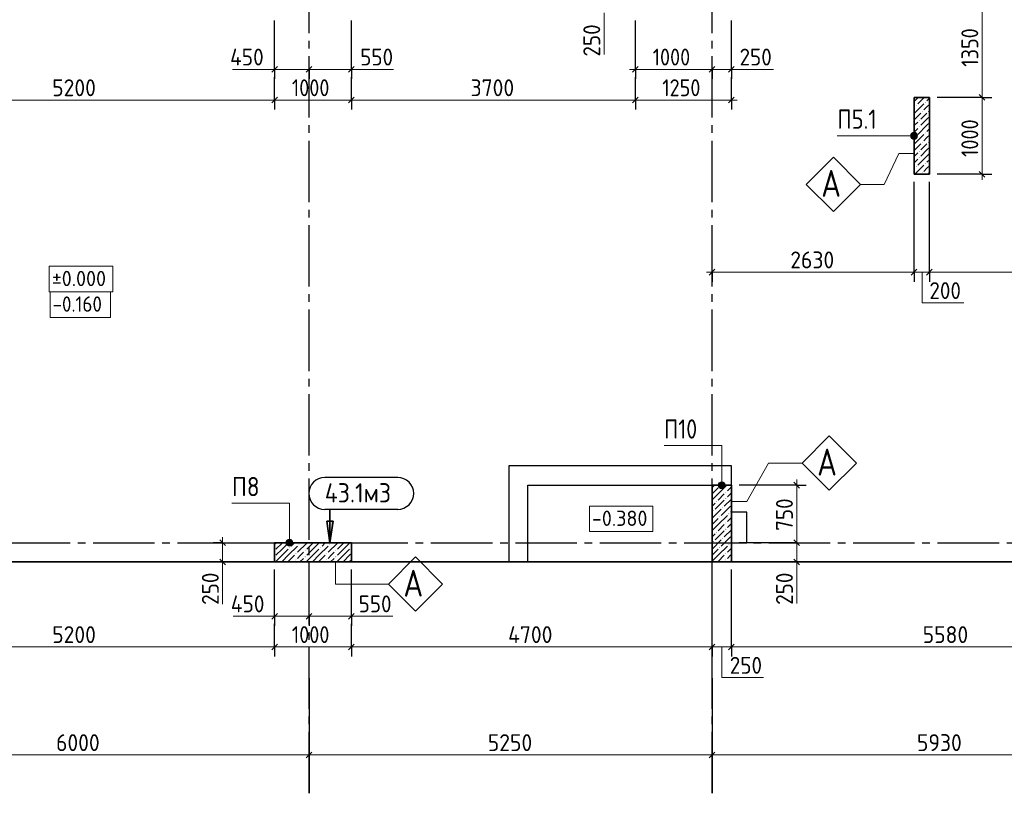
# Model space of a CAD drawing. Header units: millimetres. Extents: x 0 to 59400, y 0 to 42000.
# Tile 4 of 11: x 16042 to 28869, y 16519 to 26595. Entities that reach past the tile are written whole.
import ezdxf

# ---------------------------------------------------------------- set-up
doc = ezdxf.new("R2010")
doc.units = ezdxf.units.MM
doc.linetypes.add('______2', pattern=[270, 200, -70])
doc.linetypes.add('______5', pattern=[1100, 800, -100, 100, -100])
for name, color, linetype, lineweight in [('Standard', 7, 'Continuous', 25), ('ЖБ Перекрытие верхний уровень', 7, 'Continuous', 18), ('ЖБ Перекрытие нижний уровень с отделкой', 7, 'Continuous', 13), ('Общий01', 7, 'Continuous', 13), ('Позиционная метка линия выноска', 7, 'Continuous', 13), ('Примечания', 7, 'Continuous', 13), ('Размерная линия_ общее', 7, 'Continuous', 13)]:
    doc.layers.add(name, color=color, linetype=linetype, lineweight=lineweight)
doc.layers.add('ЖБ Пилон', color=7, linetype='______2', lineweight=13, true_color=0xa0a0a0)
doc.layers.add('Оси', color=7, linetype='______5', lineweight=13, true_color=0x656565)
doc.styles.add('ISOCPEUR', font='txt')

msp = doc.modelspace()

# ---------------------------------------------------------------- hatches: boundary and pattern name
at = {"layer": 'Standard', "linetype": 'Continuous', "lineweight": 35, "transparency": 33554687}
msp.add_hatch(color=7, dxfattribs=at).paths.add_polyline_path([(20084, 20062), (20084, 19782), (20124, 20062)])
at = {"layer": 'ЖБ Пилон', "linetype": 'Continuous', "lineweight": 18, "transparency": 33554687}
for points in [[(27716, 25479), (27721, 25484), (27726, 25479), (27721, 25474)], [(27796, 25399), (27801, 25404), (27806, 25399), (27801, 25394)], [(27836, 25519), (27841, 25524), (27846, 25519), (27841, 25514)], [(27876, 25399), (27881, 25404), (27886, 25399), (27881, 25394)], [(27756, 25279), (27761, 25284), (27766, 25279), (27761, 25274)], [(27756, 25199), (27761, 25204), (27766, 25199), (27761, 25194)], [(27716, 25079), (27721, 25084), (27726, 25079), (27721, 25074)], [(27836, 25119), (27841, 25124), (27846, 25119), (27841, 25114)], [(27756, 24879), (27761, 24884), (27766, 24879), (27761, 24874)], [(27796, 24999), (27801, 25004), (27806, 24999), (27801, 24994)], [(27876, 24999), (27881, 25004), (27886, 24999), (27881, 24994)], [(27756, 24799), (27761, 24804), (27766, 24799), (27761, 24794)], [(27716, 24679), (27721, 24684), (27726, 24679), (27721, 24674)], [(27836, 24719), (27841, 24724), (27846, 24719), (27841, 24714)], [(27796, 24599), (27801, 24604), (27806, 24599), (27801, 24594)], [(27876, 24599), (27881, 24604), (27886, 24599), (27881, 24594)], [(25156, 20519), (25161, 20524), (25166, 20519), (25161, 20514)], [(25236, 20439), (25241, 20444), (25246, 20439), (25241, 20434)], [(25116, 20319), (25121, 20324), (25126, 20319), (25121, 20314)], [(25236, 20359), (25241, 20364), (25246, 20359), (25241, 20354)], [(25076, 20199), (25081, 20204), (25086, 20199), (25081, 20194)], [(25196, 20239), (25201, 20244), (25206, 20239), (25201, 20234)], [(25276, 20159), (25281, 20164), (25286, 20159), (25281, 20154)], [(25156, 20119), (25161, 20124), (25166, 20119), (25161, 20114)], [(25236, 20039), (25241, 20044), (25246, 20039), (25241, 20034)], [(25116, 19919), (25121, 19924), (25126, 19919), (25121, 19914)], [(25236, 19959), (25241, 19964), (25246, 19959), (25241, 19954)], [(19676, 19759), (19681, 19764), (19686, 19759), (19681, 19754)], [(20076, 19759), (20081, 19764), (20086, 19759), (20081, 19754)], [(25076, 19799), (25081, 19804), (25086, 19799), (25081, 19794)], [(25196, 19839), (25201, 19844), (25206, 19839), (25201, 19834)], [(25276, 19759), (25281, 19764), (25286, 19759), (25281, 19754)], [(19363, 19682), (19366, 19679), (19363, 19676)], [(19556, 19719), (19561, 19724), (19566, 19719), (19561, 19714)], [(19636, 19639), (19641, 19644), (19646, 19639), (19641, 19634)], [(19756, 19679), (19761, 19684), (19766, 19679), (19761, 19674)], [(19956, 19719), (19961, 19724), (19966, 19719), (19961, 19714)], [(20036, 19639), (20041, 19644), (20046, 19639), (20041, 19634)], [(20156, 19679), (20161, 19684), (20166, 19679), (20161, 19674)], [(20356, 19719), (20361, 19724), (20363, 19722), (20363, 19716), (20361, 19714)], [(25156, 19719), (25161, 19724), (25166, 19719), (25161, 19714)], [(25236, 19639), (25241, 19644), (25246, 19639), (25241, 19634)], [(19363, 19602), (19366, 19599), (19363, 19596)], [(19636, 19559), (19641, 19564), (19646, 19559), (19641, 19554)], [(19756, 19599), (19761, 19604), (19766, 19599), (19761, 19594)], [(20036, 19559), (20041, 19564), (20046, 19559), (20041, 19554)], [(20156, 19599), (20161, 19604), (20166, 19599), (20161, 19594)], [(25236, 19559), (25241, 19564), (25246, 19559), (25241, 19554)]]:
    msp.add_hatch(color=7, dxfattribs=at).paths.add_polyline_path(points, flags=16)
at = {"layer": 'Общий01', "linetype": 'Continuous', "lineweight": 13, "transparency": 33554687}
for points in [[(27654, 25060), (27654, 25104), (27648, 25082)], [(27654, 25104), (27670, 25043), (27670, 25121)], [(27654, 25104), (27654, 25060), (27670, 25043)], [(27670, 25121), (27693, 25037), (27693, 25127)], [(27670, 25121), (27670, 25043), (27693, 25037)], [(27693, 25127), (27693, 25037), (27715, 25043)], [(27693, 25127), (27715, 25043), (27715, 25121)], [(27715, 25121), (27715, 25043), (27731, 25060)], [(27715, 25121), (27731, 25060), (27731, 25104)], [(27731, 25104), (27731, 25060), (27738, 25082)], [(25226, 20554), (25149, 20554), (25143, 20532)], [(25226, 20554), (25143, 20532), (25233, 20532)], [(25233, 20532), (25143, 20532), (25149, 20509)], [(25210, 20571), (25165, 20571), (25149, 20554)], [(25210, 20571), (25149, 20554), (25226, 20554)], [(25233, 20532), (25149, 20509), (25226, 20509)], [(25165, 20571), (25210, 20571), (25188, 20577)], [(25226, 20509), (25149, 20509), (25165, 20493)], [(25226, 20509), (25165, 20493), (25210, 20493)], [(25210, 20493), (25165, 20493), (25188, 20487)], [(19595, 19804), (19518, 19804), (19511, 19782)], [(19595, 19804), (19511, 19782), (19601, 19782)], [(19601, 19782), (19511, 19782), (19518, 19760)], [(19579, 19821), (19534, 19821), (19518, 19804)], [(19579, 19821), (19518, 19804), (19595, 19804)], [(19601, 19782), (19518, 19760), (19595, 19760)], [(19595, 19760), (19518, 19760), (19534, 19743)], [(19534, 19821), (19579, 19821), (19556, 19827)], [(19595, 19760), (19534, 19743), (19579, 19743)], [(19579, 19743), (19534, 19743), (19556, 19737)]]:
    msp.add_hatch(color=7, dxfattribs=at).paths.add_polyline_path(points)

# ---------------------------------------------------------------- linework, layer by layer
at = {"layer": 'Standard', "color": 7, "linetype": 'Continuous', "lineweight": 25, "transparency": 33554687}
for p, q in [((20967, 20633), (20017, 20633)), ((20967, 20217), (20017, 20217))]:
    msp.add_line(p, q, dxfattribs=at)
at = {"layer": 'Standard', "color": 7, "linetype": 'Continuous', "lineweight": 35, "transparency": 33554687}
for p, q in [((20084, 20213), (20084, 19782)), ((20124, 20062), (20044, 20062)), ((20044, 20062), (20084, 19782)), ((20084, 20062), (20084, 20082)), ((20084, 19782), (20124, 20062)), ((20084, 19782), (20084, 19782)), ((20084, 19782), (20084, 19782)), ((20084, 19782), (20084, 19782))]:
    msp.add_line(p, q, dxfattribs=at)
at = {"layer": 'Standard', "color": 7, "linetype": 'Continuous', "lineweight": 13, "transparency": 33554687}
msp.add_lwpolyline([(6813, 19532), (55406, 19532), (55406, 38032), (6813, 38032), (6813, 19532)], dxfattribs=at)
at = {"layer": 'Standard', "color": 7, "linetype": 'Continuous', "lineweight": 35, "transparency": 33554687}
msp.add_lwpolyline([(6813, 19532), (55406, 19532), (55406, 38032), (6813, 38032), (6813, 19532)], dxfattribs=at)
at = {"layer": 'Standard', "color": 252, "linetype": 'Continuous', "lineweight": 18, "true_color": 0x8f8f8f, "transparency": 33554687}
msp.add_lwpolyline([(16428, 23051), (17254, 23051), (17254, 23384), (16428, 23384), (16428, 23051)], dxfattribs=at)
at = {"layer": 'Standard', "color": 7, "linetype": 'Continuous', "lineweight": 25, "transparency": 33554687}
for centre, start, end in [((20017, 20425), 90, 270), ((20967, 20425), 270, 90)]:
    msp.add_arc(centre, 208, start, end, dxfattribs=at)
at = {"layer": 'ЖБ Перекрытие верхний уровень', "color": 253, "linetype": 'Continuous', "lineweight": -3, "true_color": 0xa0a0a0, "transparency": 33554687}
for p, q in [((22663, 19532), (22663, 20532)), ((22663, 20532), (25063, 20532)), ((25063, 20532), (25063, 19532)), ((25513, 20182), (25313, 20182)), ((25313, 20182), (25313, 19782)), ((25513, 19782), (25513, 20182)), ((25313, 19782), (25513, 19782)), ((9063, 19532), (22663, 19532)), ((25063, 19532), (31093, 19532))]:
    msp.add_line(p, q, dxfattribs=at)
at = {"layer": 'ЖБ Перекрытие нижний уровень с отделкой', "color": 253, "linetype": 'Continuous', "lineweight": -3, "true_color": 0xa0a0a0, "transparency": 33554687}
for p, q in [((25313, 20782), (22413, 20782)), ((22413, 20782), (22413, 19532)), ((25313, 19532), (25313, 20782)), ((22413, 19532), (25313, 19532))]:
    msp.add_line(p, q, dxfattribs=at)
at = {"layer": 'ЖБ Пилон', "color": 7, "linetype": 'Continuous', "lineweight": 35, "transparency": 33554687}
for p, q in [((27893, 25582), (27693, 25582)), ((27693, 25582), (27693, 24582)), ((27893, 24582), (27893, 25582)), ((27693, 24582), (27893, 24582)), ((25313, 20532), (25063, 20532)), ((25063, 20532), (25063, 19532)), ((25313, 19532), (25313, 20532)), ((19363, 19782), (19363, 19532)), ((20363, 19782), (19363, 19782)), ((20363, 19532), (20363, 19782)), ((19363, 19532), (20363, 19532)), ((25063, 19532), (25313, 19532))]:
    msp.add_line(p, q, dxfattribs=at)
at = {"layer": 'ЖБ Пилон', "color": 251, "linetype": 'Continuous', "lineweight": 18, "true_color": 0x494949, "transparency": 33554687}
for p, q in [((27741, 25579), (27693, 25531)), ((27823, 25582), (27741, 25499)), ((27893, 25571), (27861, 25539)), ((27701, 25459), (27693, 25451)), ((27821, 25499), (27701, 25379)), ((27821, 25419), (27861, 25459)), ((27861, 25459), (27893, 25491)), ((27781, 25379), (27693, 25291)), ((27861, 25379), (27781, 25299)), ((27861, 25299), (27781, 25219)), ((27861, 25299), (27893, 25331)), ((27693, 25211), (27701, 25219)), ((27741, 25179), (27693, 25131)), ((27701, 25219), (27741, 25259)), ((27861, 25219), (27741, 25099)), ((27893, 25251), (27861, 25219)), ((27893, 25171), (27861, 25139)), ((27701, 25059), (27693, 25051)), ((27821, 25099), (27701, 24979)), ((27821, 25019), (27861, 25059)), ((27861, 25059), (27893, 25091)), ((27781, 24979), (27693, 24891)), ((27861, 24979), (27781, 24899)), ((27861, 24899), (27781, 24819)), ((27861, 24899), (27893, 24931)), ((27693, 24811), (27701, 24819)), ((27741, 24779), (27693, 24731)), ((27701, 24819), (27741, 24859)), ((27861, 24819), (27741, 24699)), ((27893, 24851), (27861, 24819)), ((27893, 24771), (27861, 24739)), ((27701, 24659), (27693, 24651)), ((27821, 24699), (27703, 24582)), ((27821, 24619), (27861, 24659)), ((27861, 24659), (27893, 24691)), ((25063, 20501), (25093, 20532)), ((25141, 20419), (25253, 20532)), ((25141, 20499), (25063, 20421)), ((25141, 20419), (25063, 20341)), ((25221, 20419), (25141, 20339)), ((25313, 20511), (25261, 20459)), ((25261, 20379), (25301, 20419)), ((25301, 20419), (25313, 20431)), ((25063, 20261), (25101, 20299)), ((25221, 20339), (25101, 20219)), ((25313, 20351), (25221, 20259)), ((25063, 20101), (25181, 20219)), ((25141, 20019), (25261, 20139)), ((25301, 20259), (25181, 20139)), ((25313, 20191), (25301, 20179)), ((25141, 20099), (25063, 20021)), ((25141, 20019), (25063, 19941)), ((25221, 20019), (25141, 19939)), ((25313, 20111), (25261, 20059)), ((25261, 19979), (25301, 20019)), ((25301, 20019), (25313, 20031)), ((25063, 19861), (25101, 19899)), ((25221, 19939), (25101, 19819)), ((25313, 19951), (25221, 19859)), ((19381, 19779), (19363, 19761)), ((19461, 19779), (19381, 19699)), ((19461, 19699), (19543, 19782)), ((19623, 19782), (19581, 19739)), ((19781, 19779), (19661, 19659)), ((19703, 19782), (19701, 19779)), ((19861, 19779), (19781, 19699)), ((19861, 19699), (19943, 19782)), ((20023, 19782), (19981, 19739)), ((20181, 19779), (20061, 19659)), ((20103, 19782), (20101, 19779)), ((20261, 19779), (20181, 19699)), ((20261, 19699), (20343, 19782)), ((25063, 19701), (25181, 19819)), ((25301, 19859), (25181, 19739)), ((25313, 19791), (25301, 19779)), ((19461, 19699), (19381, 19619)), ((19541, 19699), (19461, 19619)), ((19541, 19619), (19661, 19739)), ((19701, 19619), (19741, 19659)), ((19861, 19699), (19781, 19619)), ((19941, 19699), (19861, 19619)), ((19941, 19619), (20061, 19739)), ((20101, 19619), (20141, 19659)), ((20261, 19699), (20181, 19619)), ((20341, 19699), (20261, 19619)), ((20341, 19619), (20363, 19641)), ((25141, 19699), (25063, 19621)), ((25141, 19619), (25261, 19739)), ((25313, 19711), (25261, 19659)), ((25301, 19619), (25313, 19631)), ((19461, 19619), (19373, 19532)), ((19541, 19619), (19461, 19539)), ((19621, 19619), (19541, 19539)), ((19621, 19539), (19613, 19532)), ((19661, 19579), (19701, 19619)), ((19741, 19579), (19693, 19532)), ((19861, 19619), (19773, 19532)), ((19941, 19619), (19861, 19539)), ((20021, 19619), (19941, 19539)), ((20021, 19539), (20013, 19532)), ((20061, 19579), (20101, 19619)), ((20141, 19579), (20093, 19532)), ((20261, 19619), (20173, 19532)), ((20341, 19619), (20261, 19539)), ((20363, 19561), (20341, 19539)), ((25141, 19619), (25063, 19541)), ((25221, 19619), (25141, 19539)), ((25221, 19539), (25213, 19532)), ((25261, 19579), (25301, 19619)), ((25313, 19551), (25293, 19532))]:
    msp.add_line(p, q, dxfattribs=at)
at = {"layer": 'Общий01', "color": 7, "linetype": 'Continuous', "lineweight": 13, "transparency": 33554687}
for p, q in [((27648, 25082), (27648, 25082)), ((27693, 25127), (27693, 25127)), ((27693, 25037), (27693, 25037)), ((27738, 25082), (27738, 25082)), ((25143, 20532), (25143, 20532)), ((25188, 20577), (25188, 20577)), ((25233, 20532), (25233, 20532)), ((25188, 20487), (25188, 20487)), ((19511, 19782), (19511, 19782)), ((19556, 19827), (19556, 19827)), ((19601, 19782), (19601, 19782)), ((19556, 19737), (19556, 19737))]:
    msp.add_line(p, q, dxfattribs=at)
for points in [[(26693, 25082), (27213, 25082), (27693, 25082)], [(24438, 21047), (25188, 21047), (25188, 20532)], [(18807, 20297), (19556, 20297), (19556, 19782)]]:
    msp.add_lwpolyline(points, dxfattribs=at)
at = {"layer": 'Общий01', "color": 7, "linetype": 'Continuous', "lineweight": 18, "transparency": 33554687}
for points in [[(16438, 22718), (17224, 22718), (17224, 23051), (16438, 23051), (16438, 22718)], [(23464, 19928), (24290, 19928), (24290, 20261), (23464, 20261), (23464, 19928)]]:
    msp.add_lwpolyline(points, dxfattribs=at)
at = {"layer": 'Общий01', "color": 7, "linetype": 'Continuous', "lineweight": 13, "transparency": 33554687}
for centre in [(27693, 25082), (25188, 20532), (19556, 19782)]:
    msp.add_circle(centre, 45, dxfattribs=at)
at = {"layer": 'Оси', "color": 8, "linetype": '______5', "lineweight": -3, "transparency": 33554687}
for p, q in [((19813, 16519), (19813, 38805)), ((25063, 16519), (25063, 38805)), ((3800, 19782), (49030, 19782))]:
    msp.add_line(p, q, dxfattribs=at)
at = {"layer": 'Оси', "color": 7, "linetype": 'Continuous', "lineweight": 25, "transparency": 33554687}
for p, q in [((19813, 18019), (19813, 16519)), ((25063, 18019), (25063, 16519))]:
    msp.add_line(p, q, dxfattribs=at)
at = {"layer": 'Позиционная метка линия выноска', "color": 7, "linetype": 'Continuous', "lineweight": 13, "transparency": 33554687}
for points in [[(26995, 24450), (26642, 24804), (26288, 24450), (26642, 24097), (26995, 24450)], [(26995, 24450), (27305, 24450), (27493, 24854), (27693, 24854)], [(26235, 20820), (26589, 21174), (26942, 20820), (26589, 20467), (26235, 20820)], [(26235, 20820), (25795, 20820), (25513, 20321), (25313, 20321)], [(20845, 19243), (20158, 19243), (20158, 19532)], [(20845, 19243), (21198, 19597), (21552, 19243), (21198, 18890), (20845, 19243)]]:
    msp.add_lwpolyline(points, dxfattribs=at)
at = {"layer": 'Примечания', "color": 7, "linetype": 'Continuous', "lineweight": 13, "transparency": 33554687}
for p, q in [((23655, 26682), (23655, 26142)), ((19363, 25948), (18813, 25948)), ((20913, 25948), (20363, 25948)), ((25863, 25948), (25313, 25948)), ((18686, 19532), (18686, 18982)), ((26165, 19532), (26165, 18992)), ((18823, 18826), (19363, 18826)), ((20363, 18826), (20903, 18826))]:
    msp.add_line(p, q, dxfattribs=at)
for points in [[(27801, 23306), (27801, 22906), (28341, 22906)], [(25190, 18426), (25190, 18026), (25730, 18026)]]:
    msp.add_lwpolyline(points, dxfattribs=at)
at = {"layer": 'Размерная линия_ общее', "color": 7, "linetype": 'Continuous', "lineweight": 13, "transparency": 33554687}
for p, q in [((28580, 25582), (28580, 26932)), ((19363, 25948), (19288, 25948)), ((19363, 25948), (19813, 25948)), ((19813, 25948), (20363, 25948)), ((20363, 25948), (20438, 25948)), ((24063, 25948), (23988, 25948)), ((24063, 25948), (25063, 25948)), ((25063, 25948), (25313, 25948)), ((25313, 25948), (25388, 25948)), ((14163, 25548), (19363, 25548)), ((19363, 25548), (20363, 25548)), ((20363, 25548), (24063, 25548)), ((24063, 25548), (25313, 25548)), ((25313, 25548), (25388, 25548)), ((28580, 24582), (28580, 24507)), ((25063, 23306), (24988, 23306)), ((27693, 23306), (25063, 23306)), ((27893, 23306), (27693, 23306)), ((30893, 23306), (27893, 23306)), ((26165, 20532), (26165, 20607)), ((18686, 19782), (18686, 19857)), ((18686, 19782), (18686, 19532)), ((26165, 19782), (26165, 19532)), ((18686, 19532), (18686, 19457)), ((26165, 19532), (26165, 19457)), ((19363, 18826), (19288, 18826)), ((19813, 18826), (19363, 18826)), ((20363, 18826), (19813, 18826)), ((20363, 18826), (20438, 18826)), ((14163, 18426), (19363, 18426)), ((19363, 18426), (20363, 18426)), ((20363, 18426), (25063, 18426)), ((25063, 18426), (25313, 18426)), ((25313, 18426), (30893, 18426)), ((13813, 17019), (19813, 17019)), ((19813, 17019), (25063, 17019)), ((25063, 17019), (30993, 17019))]:
    msp.add_line(p, q, dxfattribs=at)
at = {"layer": 'Размерная линия_ общее', "color": 253, "linetype": 'Continuous', "lineweight": -3, "true_color": 0xa0a0a0, "transparency": 33554687}
for p, q in [((24063, 25948), (24063, 26582)), ((19363, 25948), (19363, 26073)), ((19813, 25948), (19813, 26073)), ((20363, 25948), (20363, 26073)), ((24063, 25948), (24063, 26073)), ((25063, 25948), (25063, 26073)), ((25313, 25948), (25313, 26073)), ((19363, 25948), (19363, 25823)), ((19813, 25948), (19813, 25823)), ((19813, 25948), (19813, 25943)), ((20363, 25948), (20363, 25823)), ((24063, 25948), (24063, 25823)), ((25063, 25948), (25063, 25823)), ((25063, 25948), (25063, 25948)), ((25313, 25948), (25313, 25823)), ((25313, 25548), (25313, 25848)), ((19363, 25548), (19363, 25673)), ((20363, 25548), (20363, 25673)), ((24063, 25548), (24063, 25673)), ((25313, 25548), (25313, 25673)), ((19363, 25548), (19363, 25423)), ((20363, 25548), (20363, 25423)), ((24063, 25548), (24063, 25423)), ((25313, 25548), (25313, 25423)), ((28580, 25582), (28455, 25582)), ((28580, 25582), (28705, 25582)), ((28580, 24582), (27993, 24582)), ((28580, 24582), (28455, 24582)), ((28580, 24582), (28705, 24582)), ((25063, 23306), (25063, 23431)), ((27693, 23306), (27693, 23431)), ((27893, 23306), (27893, 23431)), ((25063, 23306), (25063, 23181)), ((25063, 23306), (25063, 23306)), ((27693, 23306), (27693, 23181)), ((27893, 23306), (27893, 23181)), ((26165, 20532), (25413, 20532)), ((26165, 20532), (26040, 20532)), ((26165, 20532), (26290, 20532)), ((18686, 19782), (18561, 19782)), ((18686, 19782), (18811, 19782)), ((18686, 19782), (19263, 19782)), ((26165, 19782), (26040, 19782)), ((26165, 19782), (26290, 19782)), ((18686, 19532), (18561, 19532)), ((18686, 19532), (18811, 19532)), ((18686, 19532), (19263, 19532)), ((26165, 19532), (26040, 19532)), ((26165, 19532), (26290, 19532)), ((19363, 18826), (19363, 18951)), ((19813, 18826), (19813, 18951)), ((20363, 18826), (20363, 18951)), ((19363, 18826), (19363, 18701)), ((19813, 18826), (19813, 18701)), ((20363, 18826), (20363, 18701)), ((19363, 18426), (19363, 18551)), ((20363, 18426), (20363, 18551)), ((25063, 18426), (25063, 18551)), ((25313, 18426), (25313, 18551)), ((19363, 18426), (19363, 18301)), ((20363, 18426), (20363, 18301)), ((25063, 18426), (25063, 18301)), ((25313, 18426), (25313, 18301)), ((19813, 17019), (19813, 17144)), ((25063, 17019), (25063, 17144)), ((19813, 17019), (19813, 16894)), ((19813, 17019), (19813, 16719)), ((25063, 17019), (25063, 16894)), ((25063, 17019), (25063, 16719))]:
    msp.add_line(p, q, dxfattribs=at)
at = {"layer": 'Размерная линия_ общее', "color": 7, "linetype": 'Continuous', "lineweight": 25, "transparency": 33554687}
for p, q in [((19325, 25911), (19400, 25986)), ((19775, 25911), (19850, 25986)), ((20325, 25911), (20400, 25986)), ((24025, 25911), (24100, 25986)), ((25025, 25911), (25100, 25986)), ((25275, 25911), (25350, 25986)), ((19325, 25511), (19400, 25586)), ((20325, 25511), (20400, 25586)), ((24025, 25511), (24100, 25586)), ((25275, 25511), (25350, 25586)), ((28617, 25545), (28542, 25619)), ((28617, 24545), (28542, 24619)), ((25100, 23344), (25025, 23269)), ((27730, 23344), (27655, 23269)), ((27930, 23344), (27855, 23269)), ((26128, 20570), (26203, 20495)), ((18649, 19819), (18724, 19745)), ((26128, 19819), (26203, 19745)), ((18649, 19570), (18724, 19495)), ((26128, 19570), (26203, 19495)), ((19400, 18863), (19325, 18788)), ((19850, 18863), (19775, 18788)), ((20400, 18863), (20325, 18788)), ((19325, 18388), (19400, 18463)), ((20325, 18388), (20400, 18463)), ((25025, 18388), (25100, 18463)), ((25275, 18388), (25350, 18463)), ((19775, 16982), (19850, 17057)), ((25025, 16982), (25100, 17057))]:
    msp.add_line(p, q, dxfattribs=at)
at = {"layer": 'Размерная линия_ общее', "color": 253, "linetype": 'Continuous', "lineweight": -3, "true_color": 0xa0a0a0, "transparency": 33554687}
for points in [[(19363, 25948), (19363, 25965), (19363, 25965), (19363, 26202), (19363, 26202), (19363, 26582)], [(20363, 25948), (20363, 25965), (20363, 25965), (20363, 26582)], [(25313, 25948), (25313, 25965), (25313, 25965), (25313, 26440), (25313, 26440), (25313, 26582)], [(19363, 25548), (19363, 25565), (19363, 25565), (19363, 25565), (19363, 25565), (19363, 25565), (19363, 25565), (19363, 25848)], [(20363, 25548), (20363, 25565), (20363, 25565), (20363, 25565), (20363, 25565), (20363, 25848)], [(24063, 25548), (24063, 25565), (24063, 25565), (24063, 25848)], [(28580, 25582), (28563, 25582), (28563, 25582), (27993, 25582)], [(27693, 23306), (27693, 23323), (27693, 23323), (27693, 24482)], [(27893, 23306), (27893, 23323), (27893, 23323), (27893, 24482)], [(26165, 19782), (26148, 19782), (26148, 19782), (25413, 19782)], [(26165, 19532), (26148, 19532), (26148, 19532), (25413, 19532)], [(19363, 18826), (19363, 18843), (19363, 18843), (19363, 19432)], [(19813, 18826), (19813, 18843), (19813, 18843), (19813, 19432)], [(20363, 18826), (20363, 18843), (20363, 18843), (20363, 19432)], [(25063, 18426), (25063, 18443), (25063, 18443), (25063, 18443), (25063, 18443), (25063, 18443), (25063, 18443), (25063, 18443), (25063, 18443), (25063, 18443), (25063, 18443), (25063, 18443), (25063, 18443), (25063, 19432)], [(25313, 18426), (25313, 18443), (25313, 18443), (25313, 18443), (25313, 18443), (25313, 18443), (25313, 18443), (25313, 18443), (25313, 18443), (25313, 18443), (25313, 18443), (25313, 18443), (25313, 18443), (25313, 19432)], [(19363, 18426), (19363, 18443), (19363, 18443), (19363, 18443), (19363, 18443), (19363, 18443), (19363, 18443), (19363, 18443), (19363, 18443), (19363, 18443), (19363, 18443), (19363, 18443), (19363, 18443), (19363, 18443), (19363, 18443), (19363, 18443), (19363, 18443), (19363, 18726)], [(20363, 18426), (20363, 18443), (20363, 18443), (20363, 18443), (20363, 18443), (20363, 18443), (20363, 18443), (20363, 18443), (20363, 18443), (20363, 18443), (20363, 18443), (20363, 18443), (20363, 18443), (20363, 18443), (20363, 18443), (20363, 18726)]]:
    msp.add_lwpolyline(points, dxfattribs=at)
at = {"layer": 'Размерная линия_ общее', "color": 7, "linetype": 'Continuous', "lineweight": 13, "transparency": 33554687}
for points in [[(28580, 24582), (28580, 24719), (28580, 24719), (28580, 25582)], [(26165, 20532), (26165, 19853), (26165, 19853), (26165, 19782)]]:
    msp.add_lwpolyline(points, dxfattribs=at)

# ---------------------------------------------------------------- texts
at = {"layer": 'Standard', "color": 7, "linetype": 'Continuous', "lineweight": 35, "transparency": 33554687, "char_height": 350, "attachment_point": 7, "style": 'ISOCPEUR'}
for insert, width in [((26484, 24287), 458.1), ((26431, 20657), 458.08), ((21041, 19080), 458.09)]:
    msp.add_mtext('\\W0.82;А', dxfattribs=dict(at, insert=insert, width=width))
at = {"layer": 'Standard', "color": 252, "linetype": 'Continuous', "lineweight": 18, "true_color": 0x8f8f8f, "transparency": 33554687, "insert": (16461, 23124), "char_height": 200, "width": 854.29, "attachment_point": 7, "style": 'ISOCPEUR'}
msp.add_mtext('\\W0.95;%%p0.000', dxfattribs=at)
at = {"layer": 'Standard', "color": 7, "linetype": 'Continuous', "lineweight": 25, "transparency": 33554687, "insert": (20017, 20308), "char_height": 250, "width": 1062.47, "attachment_point": 7, "style": 'ISOCPEUR'}
msp.add_mtext('\\W0.90;43.1м3', dxfattribs=at)
at = {"layer": 'Общий01', "color": 7, "linetype": 'Continuous', "lineweight": 25, "transparency": 33554687, "char_height": 250, "attachment_point": 7, "style": 'ISOCPEUR'}
for s, insert, width in [('\\W0.85;П5.1', (26693, 25174), 681.1), ('\\W0.83;П10', (24438, 21139), 603.89), ('\\W0.88;П8', (18807, 20389), 484.99)]:
    msp.add_mtext(s, dxfattribs=dict(at, insert=insert, width=width))
at = {"layer": 'Общий01', "color": 7, "linetype": 'Continuous', "lineweight": 18, "transparency": 33554687, "char_height": 200, "attachment_point": 7, "style": 'ISOCPEUR'}
for s, insert, width in [('\\W0.90;-0.160', (16471, 22791), 809.41), ('\\W0.95;-0.380', (23497, 20001), 854.3)]:
    msp.add_mtext(s, dxfattribs=dict(at, insert=insert, width=width))
at = {"layer": 'Размерная линия_ общее', "color": 7, "linetype": 'Continuous', "lineweight": 25, "transparency": 33554687, "char_height": 220, "attachment_point": 7, "rotation": 90, "style": 'ISOCPEUR'}
for s, insert, width in [('\\W0.91;250', (23605, 26114), 561.99), ('\\W0.87;1350', (28530, 25982), 666.9), ('\\W0.87;1000', (28530, 24807), 666.9), ('\\W0.91;750', (26115, 19937), 561.98), ('\\W0.91;250', (18636, 18974), 561.99), ('\\W0.91;250', (26115, 18974), 561.99)]:
    msp.add_mtext(s, dxfattribs=dict(at, insert=insert, width=width))
at = {"layer": 'Размерная линия_ общее', "color": 7, "linetype": 'Continuous', "lineweight": 25, "transparency": 33554687, "char_height": 220, "attachment_point": 7, "style": 'ISOCPEUR'}
for s, insert, width in [('\\W0.92;450', (18783, 25998), 584.44), ('\\W0.91;550', (20478, 25998), 561.99), ('\\W0.87;1000', (24288, 25998), 666.9), ('\\W0.91;250', (25420, 25998), 561.99), ('\\W0.93;5200', (16466, 25598), 718.09), ('\\W0.87;1000', (19588, 25598), 666.9), ('\\W0.93;3700', (21916, 25598), 718.11), ('\\W0.87;1250', (24413, 25598), 666.9), ('\\W0.93;2630', (26081, 23356), 718.09), ('\\W0.91;200', (27893, 22956), 561.98), ('\\W0.92;450', (18793, 18876), 584.45), ('\\W0.91;550', (20458, 18876), 561.99), ('\\W0.93;5200', (16466, 18476), 718.09), ('\\W0.87;1000', (19588, 18476), 666.9), ('\\W0.93;4700', (22405, 18476), 740.38), ('\\W0.93;5580', (27806, 18476), 718.1), ('\\W0.91;250', (25293, 18076), 562), ('\\W0.93;6000', (16516, 17069), 718.11), ('\\W0.93;5250', (22141, 17069), 718.09), ('\\W0.93;5930', (27731, 17069), 718.09)]:
    msp.add_mtext(s, dxfattribs=dict(at, insert=insert, width=width))

doc.saveas('drawing.dxf')
